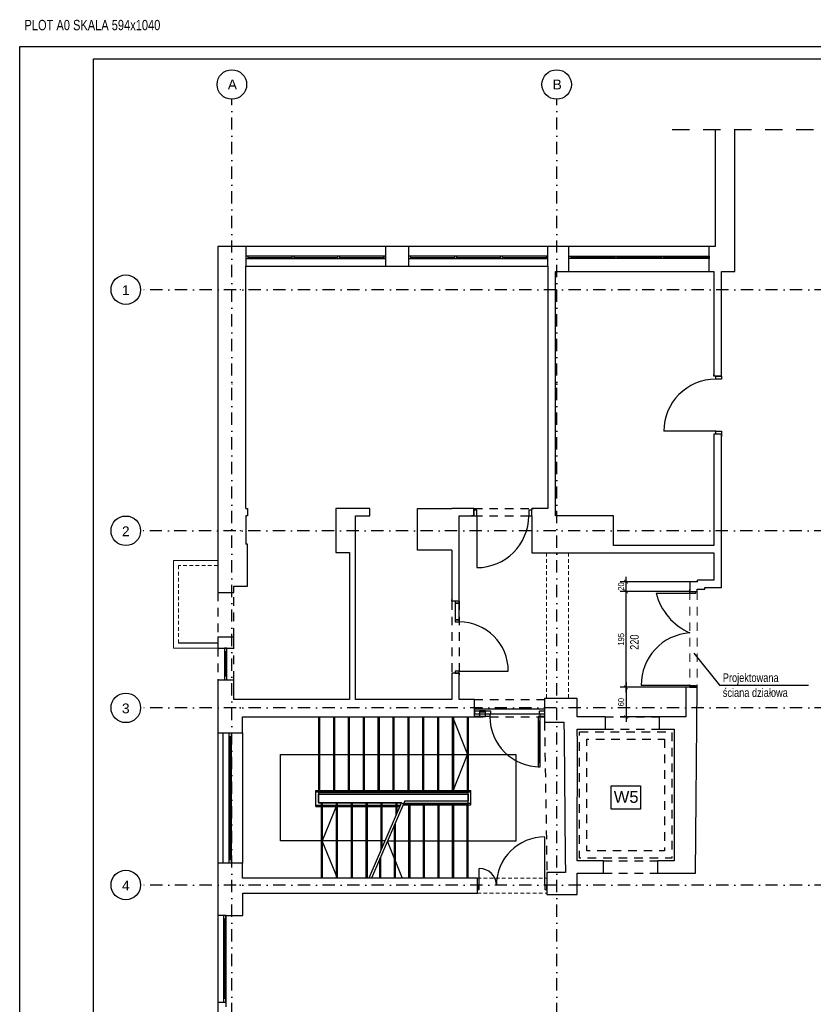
# Model space of a CAD drawing. Header units: metres. Extents: x -1557 to 3643, y -1033 to 1991.
# Tile 2 of 11: x -1557 to 56, y -10 to 1991. Entities that reach past the tile are written whole.
import ezdxf
from ezdxf.enums import TextEntityAlignment as Align

# ---------------------------------------------------------------- set-up
doc = ezdxf.new("R2010")
doc.units = ezdxf.units.M
doc.header["$LTSCALE"] = 50
doc.header["$MEASUREMENT"] = 0
for name, pattern in [('DASHDOTX2', [1, 0.5, -0.25, 0, -0.25]), ('DO', [1, 0.5, -0.24, 0.02, -0.24]), ('DP', [0.63, 0.35, -0.28]), ('Przer. długie kreski', [0.25, 0.15, -0.1])]:
    doc.linetypes.add(name, pattern=pattern)
for name, color, linetype in [('A_konstrukcja_', 7, 'Continuous'), ('A_osie', 7, 'Continuous'), ('A_ściany', 7, 'Continuous'), ('BS_lpd', 1, 'DP'), ('BS_ram', 2, 'Continuous'), ('BZ_odn', 1, 'Continuous'), ('BZ_osd', 1, 'DO'), ('BZ_txs', 2, 'Continuous'), ('BZ_wym', 1, 'Continuous'), ('k3_projektowane sciany', 2, 'Continuous'), ('k3_sciany istn', 1, 'DP')]:
    doc.layers.add(name, color=color, linetype=linetype)
doc.styles.add('BIKTS', font='bikromsw.shx', dxfattribs={"width": 0.8})
doc.styles.add('BIKWYM', font='bikromsw.shx', dxfattribs={"width": 0.8})
doc.styles.add('GENERATED_STYLE_1', font='arial.ttf')
doc.dimstyles.new('BZ_BGR_50', dxfattribs={"dimscale": 0.5, "dimtxt": 25, "dimasz": 1.666667, "dimexe": 0, "dimexo": 0, "dimgap": 0, "dimtad": 0, "dimdec": 1, "dimrnd": 0.5, "dimzin": 9, "dimdsep": 46, "dimtxsty": 'BIKWYM', "dimblk": 'NONE', "dimcen": 0, "dimse1": 1, "dimse2": 1, "dimclrd": 256, "dimclre": 256, "dimclrt": 7, "dimadec": 0, "dimazin": 0, "dimtfac": 0.033333, "dimtdec": 1, "dimtmove": 0, "dimatfit": 3, "dimldrblk": 'NONE', "dimfxl": 1, "dimtvp": 0.8, "dimtolj": 1, "dimarcsym": 0})
doc.dimstyles.new('BZ_KP_50', dxfattribs={"dimscale": 0.5, "dimtxt": 25, "dimasz": 16, "dimexe": 24, "dimexo": 0, "dimgap": 0, "dimtad": 0, "dimdec": 1, "dimrnd": 0.5, "dimzin": 9, "dimdsep": 46, "dimtxsty": 'BIKWYM', "dimblk": 'ARCHTICK', "dimblk1": 'ARCHTICK', "dimblk2": 'WYM-KP', "dimcen": 0, "dimdle": 20, "dimclrd": 256, "dimclre": 256, "dimclrt": 7, "dimadec": 0, "dimazin": 0, "dimtfac": 0.033333, "dimtdec": 1, "dimtmove": 0, "dimatfit": 3, "dimfxl": 1, "dimtvp": 0.8, "dimtfillclr": 256, "dimtolj": 1, "dimarcsym": 0})

# ---------------------------------------------------------------- blocks, each defined once
blk = doc.blocks.new('_ArchTick')
at = {"color": 0, "linetype": 'ByBlock', "const_width": 0.15}
blk.add_lwpolyline([(-0.5, -0.5), (0.5, 0.5)], dxfattribs=at)
blk = doc.blocks.new('*D235')
at = {"layer": 'BZ_wym', "lineweight": -2}
for p, q in [((-325, 644.1), (-325, 563.9)), ((-203.4, 634.1), (-337, 634.1)), ((-203.4, 573.9), (-337, 573.9))]:
    blk.add_line(p, q, dxfattribs=at)
at = {"layer": 'Defpoints', "color": 0}
for p in [(-203.4, 634.1), (-325, 573.9), (-203.4, 573.9)]:
    blk.add_point(p, dxfattribs=at)
at = {"layer": 'BZ_wym', "lineweight": -2, "xscale": 8, "yscale": 8, "zscale": 8}
for p, rotation in [((-325, 634.1), 90), ((-325, 573.9), 270)]:
    blk.add_blockref('_ArchTick', p, dxfattribs=dict(at, rotation=rotation))
at = {"layer": 'BZ_wym', "color": 7, "insert": (-335, 604), "char_height": 12.5, "attachment_point": 5, "rotation": 90, "style": 'BIKWYM'}
blk.add_mtext('\\A1;60', dxfattribs=at)
blk = doc.blocks.new('WYM-KP')
blk.add_hatch(color=256).paths.add_polyline_path([(-3, 0, 1), (3, 0, 1)])
blk.add_circle((0, 0), 3)
blk = doc.blocks.new('*D236')
at = {"layer": 'BZ_wym', "lineweight": -2}
for p, q in [((-195.4, 829.1), (-337, 829.1)), ((-325, 624.1), (-325, 839.1)), ((-203.4, 634.1), (-337, 634.1))]:
    blk.add_line(p, q, dxfattribs=at)
at = {"layer": 'Defpoints', "color": 0}
for p in [(-325, 829.1), (-195.4, 829.1), (-203.4, 634.1)]:
    blk.add_point(p, dxfattribs=at)
at = {"layer": 'BZ_wym', "lineweight": -2, "xscale": 8, "yscale": 8, "zscale": 8}
for p, rotation in [((-325, 829.1), 90), ((-325, 634.1), 270)]:
    blk.add_blockref('_ArchTick', p, dxfattribs=dict(at, rotation=rotation))
at = {"layer": 'BZ_wym', "color": 7, "insert": (-335, 731.6), "char_height": 12.5, "attachment_point": 5, "rotation": 90, "style": 'BIKWYM'}
blk.add_mtext('\\A1;195', dxfattribs=at)
blk = doc.blocks.new('*D237')
at = {"layer": 'BZ_wym', "lineweight": -2}
for p, q in [((-195.4, 848.8), (-337, 848.8)), ((-325, 819.1), (-325, 858.8)), ((-195.4, 829.1), (-337, 829.1))]:
    blk.add_line(p, q, dxfattribs=at)
at = {"layer": 'Defpoints', "color": 0}
for p in [(-325, 848.8), (-195.4, 848.8), (-195.4, 829.1)]:
    blk.add_point(p, dxfattribs=at)
at = {"layer": 'BZ_wym', "lineweight": -2, "xscale": 8, "yscale": 8, "zscale": 8}
for p, rotation in [((-325, 848.8), 90), ((-325, 829.1), 270)]:
    blk.add_blockref('_ArchTick', p, dxfattribs=dict(at, rotation=rotation))
at = {"layer": 'BZ_wym', "color": 7, "insert": (-335, 839), "char_height": 12.5, "attachment_point": 5, "rotation": 90, "style": 'BIKWYM'}
blk.add_mtext('\\A1;20', dxfattribs=at)
blk = doc.blocks.new('_None')
blk = doc.blocks.new('zw$2F13')
at = {"layer": 'k3_sciany istn', "linetype": 'Continuous'}
blk.add_lwpolyline([(4471.5, -5295), (3771.5, -5295), (3771.5, -4445), (4467.5, -4445)], dxfattribs=at)

msp = doc.modelspace()

# ---------------------------------------------------------------- linework, layer by layer
at = {"layer": 'A_konstrukcja_', "color": 1, "linetype": 'Przer. długie kreski', "lineweight": 13}
for p, q in [((-486.7, 907.4), (-486.7, 611.6)), ((-442.1, 907.4), (-442.1, 611.6))]:
    msp.add_line(p, q, dxfattribs=at)
at = {"layer": 'A_osie', "color": 18, "linetype": 'DASHDOTX2', "lineweight": 5}
for p in [(-1108.9, 1442.3), (-1108.9, 1442.3), (-1125.9, 1250.5), (-1125.9, 1250.5), (-1108.9, 952.3), (-1108.9, 952.3)]:
    msp.add_point(p, dxfattribs=at)
at = {"layer": 'A_ściany', "color": 1, "linetype": 'Continuous', "lineweight": 13}
for p, q in [((-1154.6, 892), (-1244.2, 892)), ((-1244.2, 714), (-1244.2, 892)), ((-1154.6, 714), (-1244.2, 714))]:
    msp.add_line(p, q, dxfattribs=at)
at = {"layer": 'A_ściany', "color": 1, "linetype": 'Przer. długie kreski', "lineweight": 13}
for p, q in [((-1154.6, 882), (-1234.2, 882)), ((-1234.2, 724), (-1234.2, 882)), ((-627.1, 245.9), (-485.7, 245.9)), ((-627.1, 215.9), (-485.7, 215.9))]:
    msp.add_line(p, q, dxfattribs=at)
at = {"layer": 'BS_lpd', "ltscale": 2}
msp.add_line((-231.1, 1767.8), (356.8, 1767.8), dxfattribs=at)
at = {"layer": 'BS_lpd'}
msp.add_lwpolyline([(-1097.2, 997.8), (-1094.1, 997.8), (-1094.1, 982.8), (-1097.2, 982.8)], dxfattribs=at)
at = {"layer": 'BS_ram', "color": 1}
msp.add_lwpolyline([(-1557, -1033.2), (-1557, 1936.8), (3643, 1936.8), (3643, -1033.2)], close=True, dxfattribs=at)
at = {"layer": 'BS_ram'}
msp.add_lwpolyline([(-1407, -1008.2), (-1407, 1911.8), (3618, 1911.8), (3618, -1008.2)], close=True, dxfattribs=at)
at = {"layer": 'BZ_osd'}
for p, q in [((-1125.9, -382.4), (-1125.9, 1829.4)), ((-465.9, -382.4), (-465.9, 1829.4)), ((2433.1, 1442.3), (-1311.5, 1442.3)), ((2432.1, 952.3), (-1311.5, 952.3)), ((2533.1, 592.3), (-1311.5, 592.3)), ((2533.1, 232.3), (-1311.5, 232.3))]:
    msp.add_line(p, q, dxfattribs=at)
at = {"layer": 'BZ_osd', "color": 7, "linetype": 'Continuous'}
for centre in [(-1125.9, 1859.4), (-465.9, 1859.4), (-1341.5, 1442.3), (-1341.5, 952.3), (-1341.5, 592.3), (-1341.5, 232.3)]:
    msp.add_circle(centre, 30, dxfattribs=at)
at = {"layer": 'k3_projektowane sciany', "color": 252, "linetype": 'Continuous'}
for p, q in [((-195.4, 825.1), (-263.9, 825.1)), ((-195.4, 829.1), (-195.4, 832.8)), ((-195.4, 829.1), (-195.4, 832.8)), ((-195.4, 829.1), (-183.9, 829.1)), ((-195.4, 825.1), (-195.4, 829.1)), ((-195.4, 829.1), (-183.9, 829.1)), ((-195.4, 829.1), (-183.9, 829.1)), ((-183.9, 825.1), (-195.4, 825.1)), ((-183.9, 829.1), (-183.9, 825.1)), ((-195.4, 638.1), (-294.2, 638.1)), ((-195.4, 634.1), (-195.4, 638.3)), ((-195.4, 634.1), (-195.4, 638.3)), ((-195.4, 634.1), (-195.4, 638.1)), ((-195.4, 638.1), (-183.9, 638.1)), ((-195.4, 634.1), (-183.9, 634.1)), ((-183.9, 634.1), (-195.4, 634.1)), ((-195.4, 634.1), (-183.9, 634.1)), ((-183.9, 638.1), (-183.9, 634.1))]:
    msp.add_line(p, q, dxfattribs=at)
at = {"layer": 'k3_projektowane sciany', "linetype": 'DP', "lineweight": 5}
for p, q in [((-195.4, 829.1), (-195.4, 634.1)), ((-180.4, 829.1), (-180.4, 634.1))]:
    msp.add_line(p, q, dxfattribs=at)
at = {"layer": 'k3_projektowane sciany', "color": 252, "linetype": 'Continuous', "flags": 128}
msp.add_lwpolyline([(-195.4, 634.1), (-195.4, 634.1)], dxfattribs=at)
at = {"layer": 'k3_projektowane sciany', "color": 252, "linetype": 'Continuous'}
for centre, radius, start, end in [((-147.1, 855.4), 120.6, 194.5251, 246.4066), ((-188.3, 639.2), 105.8, 93.7968, 180.6062)]:
    msp.add_arc(centre, radius, start, end, dxfattribs=at)
at = {"layer": 'k3_sciany istn', "linetype": 'Continuous'}
for p, q in [((-1097.2, 1530.4), (-1097.2, 1489.9)), ((-813.9, 1530.4), (-1097.2, 1530.4)), ((-813.9, 1530.4), (-813.9, 1489.9)), ((-766.9, 1530.4), (-766.9, 1489.9)), ((-483.6, 1530.4), (-766.9, 1530.4)), ((-441.4, 1479.2), (-441.4, 1530.4)), ((-155.8, 1530.4), (-441.4, 1530.4)), ((-155.8, 1479.2), (-155.8, 1530.4)), ((-813.9, 1510.4), (-1097.2, 1510.4)), ((-1097.2, 1510.4), (-1097.2, 1505.4)), ((-1097.2, 1505.4), (-813.9, 1505.4)), ((-1093.2, 1510.4), (-1093.2, 1505.4)), ((-1093.2, 1507.9), (-1004.1, 1507.9)), ((-1004.1, 1510.4), (-1004.1, 1505.4)), ((-1000.1, 1510.4), (-1000.1, 1505.4)), ((-1000.1, 1507.9), (-911, 1507.9)), ((-911, 1510.4), (-911, 1505.4)), ((-907, 1510.4), (-907, 1505.4)), ((-907, 1507.9), (-817.9, 1507.9)), ((-817.9, 1510.4), (-817.9, 1505.4)), ((-813.9, 1505.4), (-813.9, 1510.4)), ((-483.6, 1510.4), (-766.9, 1510.4)), ((-766.9, 1510.4), (-766.9, 1505.4)), ((-766.9, 1505.4), (-483.6, 1505.4)), ((-762.9, 1510.4), (-762.9, 1505.4)), ((-762.9, 1507.9), (-673.8, 1507.9)), ((-673.8, 1510.4), (-673.8, 1505.4)), ((-669.8, 1510.4), (-669.8, 1505.4)), ((-669.8, 1507.9), (-580.7, 1507.9)), ((-580.7, 1510.4), (-580.7, 1505.4)), ((-576.7, 1510.4), (-576.7, 1505.4)), ((-576.7, 1507.9), (-487.6, 1507.9)), ((-487.6, 1510.4), (-487.6, 1505.4)), ((-483.6, 1505.4), (-483.6, 1510.4)), ((-441.4, 1505.4), (-441.4, 1510.4)), ((-441.4, 1510.4), (-155.8, 1510.4)), ((-155.8, 1505.4), (-441.4, 1505.4)), ((-437.4, 1510.4), (-437.4, 1505.4)), ((-347.5, 1507.9), (-437.4, 1507.9)), ((-347.5, 1510.4), (-347.5, 1505.4)), ((-343.5, 1510.4), (-343.5, 1505.4)), ((-253.6, 1507.9), (-343.5, 1507.9)), ((-253.6, 1510.4), (-253.6, 1505.4)), ((-249.6, 1510.4), (-249.6, 1505.4)), ((-159.8, 1507.9), (-249.6, 1507.9)), ((-159.8, 1510.4), (-159.8, 1505.4)), ((-155.8, 1510.4), (-155.8, 1505.4)), ((-1097.2, 1489.9), (-813.9, 1489.9)), ((-766.9, 1489.9), (-483.6, 1489.9)), ((-441.4, 1479.2), (-155.8, 1479.2)), ((-146.3, 1266.3), (-146.3, 1270)), ((-146.3, 1266.3), (-146.3, 1270)), ((-142.8, 1266.3), (-146.3, 1266.3)), ((-142.8, 1266.3), (-146.3, 1266.3)), ((-131.3, 1266.3), (-142.8, 1266.3)), ((-142.8, 1260.3), (-142.8, 1266.3)), ((-142.8, 1266.3), (-131.3, 1266.3)), ((-131.3, 1266.3), (-142.8, 1266.3)), ((-131.3, 1266.3), (-131.3, 1271)), ((-131.3, 1266.3), (-131.3, 1271)), ((-131.3, 1266.3), (-131.3, 1260.3)), ((-131.3, 1260.3), (-142.8, 1260.3)), ((-142.8, 1154.8), (-248.3, 1154.8)), ((-146.3, 1148.8), (-146.3, 1145.1)), ((-142.8, 1148.8), (-146.3, 1148.8)), ((-142.8, 1148.8), (-146.3, 1148.8)), ((-146.3, 1148.8), (-146.3, 1145.1)), ((-142.8, 1148.8), (-142.8, 1154.8)), ((-142.8, 1154.8), (-131.3, 1154.8)), ((-131.3, 1148.8), (-142.8, 1148.8)), ((-131.3, 1148.8), (-142.8, 1148.8)), ((-131.3, 1148.8), (-142.8, 1148.8)), ((-131.3, 1154.8), (-131.3, 1148.8)), ((-131.3, 1148.8), (-131.3, 1144.1)), ((-131.3, 837), (-131.3, 1148.8)), ((-131.3, 1148.8), (-131.3, 1144.1)), ((-634.2, 982.8), (-638.9, 982.8)), ((-634.2, 982.8), (-638.9, 982.8)), ((-634.2, 997.8), (-637.9, 997.8)), ((-634.2, 997.8), (-637.9, 997.8)), ((-634.2, 994.3), (-634.2, 997.8)), ((-634.2, 994.3), (-634.2, 997.8)), ((-634.2, 982.8), (-634.2, 994.3)), ((-628.2, 994.3), (-634.2, 994.3)), ((-634.2, 994.3), (-634.2, 982.8)), ((-634.2, 982.8), (-634.2, 994.3)), ((-634.2, 982.8), (-628.2, 982.8)), ((-628.2, 982.8), (-628.2, 994.3)), ((-628.2, 982.8), (-628.2, 877.3)), ((-516.7, 994.3), (-522.7, 994.3)), ((-522.7, 994.3), (-522.7, 982.8)), ((-522.7, 982.8), (-516.7, 982.8)), ((-516.7, 997.8), (-513, 997.8)), ((-516.7, 994.3), (-516.7, 997.8)), ((-516.7, 994.3), (-516.7, 997.8)), ((-516.7, 997.8), (-513, 997.8)), ((-516.7, 982.8), (-516.7, 994.3)), ((-516.7, 982.8), (-516.7, 994.3)), ((-516.7, 982.8), (-516.7, 994.3)), ((-350.7, 982.8), (-468.6, 982.8)), ((-1094.1, 909.9), (-1094.1, 924.9)), ((-195.4, 848.8), (-195.4, 829.1)), ((-179.7, 848.8), (-179.7, 852)), ((-1154.2, 827), (-1122.2, 827)), ((-183.9, 829.1), (-180.4, 829.1)), ((-183.9, 829.1), (-180.4, 829.1)), ((-180.4, 829.1), (-180.4, 832.8)), ((-180.4, 829.1), (-180.4, 832.8)), ((-164.7, 833.8), (-164.7, 837)), ((-679.2, 809.2), (-679.2, 812.9)), ((-679.2, 809.2), (-679.2, 812.9)), ((-672.2, 809.2), (-679.2, 809.2)), ((-672.2, 809.2), (-679.2, 809.2)), ((-664.2, 809.2), (-672.2, 809.2)), ((-672.2, 809.2), (-672.2, 805.2)), ((-664.2, 809.2), (-672.2, 809.2)), ((-664.2, 809.2), (-672.2, 809.2)), ((-672.2, 805.2), (-664.2, 805.2)), ((-672.2, 805.2), (-672.2, 771.2)), ((-664.2, 805.2), (-672.2, 805.2)), ((-664.2, 809.2), (-664.2, 812.9)), ((-664.2, 809.2), (-664.2, 812.9)), ((-664.2, 805.2), (-664.2, 809.2)), ((-664.2, 771.2), (-664.2, 805.2)), ((-672.2, 771.2), (-672.2, 767.2)), ((-664.2, 771.2), (-672.2, 771.2)), ((-672.2, 771.2), (-664.2, 771.2)), ((-672.2, 767.2), (-664.2, 767.2)), ((-664.2, 767.2), (-664.2, 771.2)), ((-1154.6, 724), (-1234.2, 724)), ((-1154.2, 737), (-1122.2, 737)), ((-1154.2, 714), (-1122.2, 714)), ((-1136.2, 714), (-1141.2, 714)), ((-1141.2, 714), (-1141.2, 649.6)), ((-1136.2, 706.5), (-1141.2, 706.5)), ((-1138.7, 657.1), (-1138.7, 706.5)), ((-1136.2, 649.6), (-1136.2, 714)), ((-679.2, 663.2), (-679.2, 659.5)), ((-672.2, 663.2), (-679.2, 663.2)), ((-672.2, 663.2), (-679.2, 663.2)), ((-679.2, 663.2), (-679.2, 659.5)), ((-664.2, 667.2), (-672.2, 667.2)), ((-672.2, 667.2), (-672.2, 663.2)), ((-664.2, 663.2), (-672.2, 663.2)), ((-672.2, 663.2), (-664.2, 663.2)), ((-664.2, 663.2), (-672.2, 663.2)), ((-664.2, 663.2), (-664.2, 667.2)), ((-664.2, 667.2), (-564.2, 667.2)), ((-664.2, 663.2), (-664.2, 659.5)), ((-664.2, 663.2), (-664.2, 659.5)), ((-1154.2, 649.6), (-1122.2, 649.6)), ((-1136.2, 657.1), (-1141.2, 657.1)), ((-1141.2, 649.6), (-1136.2, 649.6)), ((-183.9, 634.1), (-180.4, 634.1)), ((-183.9, 634.1), (-180.4, 634.1)), ((-180.4, 634.1), (-180.4, 638.3)), ((-180.4, 634.1), (-180.4, 638.3)), ((-632.6, 590.1), (-632.6, 586.1)), ((-632.6, 590.1), (-490.7, 590.1)), ((-632.6, 586.1), (-632.6, 580.1)), ((-632.6, 586.1), (-622.6, 586.1)), ((-632.6, 574.6), (-632.6, 586.1)), ((-632.6, 586.1), (-632.6, 580.1)), ((-622.6, 586.1), (-622.6, 574.6)), ((-610.6, 586.1), (-622.6, 586.1)), ((-622.6, 586.1), (-622.6, 574.6)), ((-622.6, 584.3), (-610.6, 584.3)), ((-610.6, 574.6), (-610.6, 586.1)), ((-610.6, 586.1), (-600.6, 586.1)), ((-610.6, 574.6), (-610.6, 586.1)), ((-600.6, 586.1), (-600.6, 578.6)), ((-500.7, 578.6), (-500.7, 586.1)), ((-500.7, 586.1), (-490.7, 586.1)), ((-490.7, 590.1), (-490.7, 586.1)), ((-490.7, 586.1), (-490.7, 580.1)), ((-490.7, 586.1), (-490.7, 574.6)), ((-490.7, 586.1), (-490.7, 580.1)), ((-949.2, 398.8), (-949.2, 574.3)), ((-947.7, 574.3), (-947.7, 420.3)), ((-919, 420.3), (-919, 574.3)), ((-917.5, 574.3), (-917.5, 420.3)), ((-888.8, 420.3), (-888.8, 574.3)), ((-887.3, 574.3), (-887.3, 420.3)), ((-858.6, 420.3), (-858.6, 574.3)), ((-857.1, 574.3), (-857.1, 420.3)), ((-828.4, 420.3), (-828.4, 574.3)), ((-826.9, 574.3), (-826.9, 420.3)), ((-798.2, 420.3), (-798.2, 574.3)), ((-796.7, 574.3), (-796.7, 420.3)), ((-768, 420.3), (-768, 574.3)), ((-766.5, 574.3), (-766.5, 420.3)), ((-737.8, 420.3), (-737.8, 574.3)), ((-736.3, 574.3), (-736.3, 420.3)), ((-707.6, 420.3), (-707.6, 574.3)), ((-706.1, 574.3), (-706.1, 420.3)), ((-677.9, 574.3), (-647.2, 497.3)), ((-677.4, 420.3), (-677.4, 574.3)), ((-675.9, 574.3), (-675.9, 420.3)), ((-647.2, 420.3), (-647.2, 574.3)), ((-645.7, 574.3), (-645.7, 420.3)), ((-632.6, 580.1), (-490.7, 580.1)), ((-622.6, 574.6), (-632.6, 574.6)), ((-622.6, 574.6), (-610.6, 574.6)), ((-610.6, 574.6), (-622.6, 574.6)), ((-601.8, 574.6), (-610.6, 574.6)), ((-600.6, 578.6), (-601.8, 578.6)), ((-601.8, 578.6), (-601.8, 574.6)), ((-503.5, 574.6), (-503.5, 564.6)), ((-499.5, 574.6), (-503.5, 574.6)), ((-503.5, 564.6), (-503.5, 482.3)), ((-501.5, 564.6), (-503.5, 564.6)), ((-503.5, 564.6), (-499.5, 564.6)), ((-501.5, 564.6), (-501.5, 482.3)), ((-499.5, 564.6), (-501.5, 564.6)), ((-501.5, 482.3), (-501.5, 564.6)), ((-501.5, 482.3), (-501.5, 564.6)), ((-499.5, 578.6), (-500.7, 578.6)), ((-499.5, 574.6), (-499.5, 578.6)), ((-490.7, 574.6), (-499.5, 574.6)), ((-499.5, 564.6), (-499.5, 574.6)), ((-499.5, 482.3), (-499.5, 564.6)), ((-367.7, 573.9), (-367.7, 548.9)), ((-257.7, 573.9), (-257.7, 548.9)), ((-1154.6, 541.6), (-1154.6, 276.6)), ((-1144.6, 541.6), (-1144.6, 276.6)), ((-1144.6, 541.6), (-1104.2, 541.6)), ((-1131.6, 276.6), (-1131.6, 541.6)), ((-1126.6, 276.6), (-1126.6, 541.6)), ((-1104.2, 541.6), (-1104.2, 276.6)), ((-1131.6, 534.1), (-1126.6, 534.1)), ((-1130.1, 284.1), (-1130.1, 534.1)), ((-1128.1, 284.1), (-1128.1, 534.1)), ((-1027.2, 322.3), (-1027.2, 497.3)), ((-1027.2, 497.3), (-548.2, 497.3)), ((-677.9, 420.3), (-647.2, 497.3)), ((-548.2, 321.7), (-548.2, 497.3)), ((-503.5, 482.3), (-501.5, 482.3)), ((-499.5, 482.3), (-503.5, 482.3)), ((-503.5, 482.3), (-503.5, 472.3)), ((-501.5, 482.3), (-499.5, 482.3)), ((-499.5, 472.3), (-499.5, 482.3)), ((-503.5, 472.3), (-499.5, 472.3)), ((-955.2, 391.7), (-955.2, 424.6)), ((-955.2, 424.6), (-640.2, 424.6)), ((-955.2, 421.6), (-640.2, 421.6)), ((-646.2, 420.3), (-949.2, 420.3)), ((-646.2, 420.3), (-646.2, 245.9)), ((-640.2, 395.5), (-640.2, 424.6)), ((-950.2, 399.7), (-950.2, 416.6)), ((-950.2, 416.6), (-645.2, 416.6)), ((-774.6, 403.5), (-842.5, 245.9)), ((-774.6, 403.5), (-645.2, 403.5)), ((-645.2, 403.5), (-645.2, 416.6)), ((-955.2, 394.7), (-783.4, 394.7)), ((-955.2, 391.7), (-784.7, 391.7)), ((-950.2, 399.7), (-781.3, 399.7)), ((-781.7, 398.8), (-949.2, 398.8)), ((-943.7, 245.9), (-943.7, 398.8)), ((-942.2, 398.8), (-942.2, 245.9)), ((-911.6, 398.8), (-942.2, 322.3)), ((-913.4, 245.9), (-913.4, 398.8)), ((-911.9, 398.8), (-911.9, 245.9)), ((-883.1, 245.9), (-883.1, 398.8)), ((-881.6, 398.8), (-881.6, 245.9)), ((-852.8, 245.9), (-852.8, 398.8)), ((-851.3, 398.8), (-851.3, 245.9)), ((-781.3, 399.7), (-847.5, 245.9)), ((-822.5, 304.1), (-822.5, 398.8)), ((-821, 398.8), (-821, 307.6)), ((-792.2, 374.5), (-792.2, 398.8)), ((-790.7, 398.8), (-790.7, 377.9)), ((-778.1, 395.5), (-640.2, 395.5)), ((-646.2, 397.6), (-777.2, 397.6)), ((-776.8, 398.5), (-640.2, 398.5)), ((-766.1, 245.9), (-766.1, 397.6)), ((-764.6, 397.6), (-764.6, 245.9)), ((-736.5, 245.9), (-736.5, 397.6)), ((-735, 397.6), (-735, 245.9)), ((-706.9, 245.9), (-706.9, 397.6)), ((-705.4, 397.6), (-705.4, 245.9)), ((-677.3, 245.9), (-677.3, 397.6)), ((-675.8, 397.6), (-675.8, 245.9)), ((-647.7, 245.9), (-647.7, 397.6)), ((-795.7, 245.9), (-795.7, 354.7)), ((-794.2, 358.2), (-794.2, 245.9)), ((-814.6, 322.3), (-1027.2, 322.3)), ((-911.6, 245.9), (-942.2, 322.3)), ((-548.2, 321.7), (-809.9, 321.7)), ((-779.3, 245.3), (-809.9, 321.7)), ((-489.7, 231.4), (-489.7, 330.2)), ((-1131.6, 284.1), (-1126.6, 284.1)), ((-825.3, 245.9), (-825.3, 286)), ((-823.8, 289.5), (-823.8, 245.9)), ((-623.1, 231.4), (-623.1, 266)), ((-627.1, 231.4), (-627.1, 233.4)), ((-627.1, 231.4), (-627.1, 233.4)), ((-627.1, 223.4), (-627.1, 231.4)), ((-623.1, 231.4), (-627.1, 231.4)), ((-627.1, 231.4), (-627.1, 223.4)), ((-627.1, 223.4), (-627.1, 231.4)), ((-627.1, 223.4), (-623.1, 223.4)), ((-623.1, 223.4), (-623.1, 231.4)), ((-485.7, 231.4), (-489.7, 231.4)), ((-489.7, 231.4), (-489.7, 223.4)), ((-489.7, 223.4), (-485.7, 223.4)), ((-485.7, 231.4), (-485.7, 233.4)), ((-485.7, 231.4), (-485.7, 233.4)), ((-485.7, 223.4), (-485.7, 231.4)), ((-485.7, 223.4), (-485.7, 231.4)), ((-485.7, 223.4), (-485.7, 231.4)), ((-1154.2, 170.3), (-1154.2, -5.7)), ((-1138.2, 170.3), (-1143.2, 170.3)), ((-1143.2, 170.3), (-1143.2, -5.7)), ((-1138.2, 162.8), (-1143.2, 162.8)), ((-1140.7, 1.8), (-1140.7, 162.8)), ((-1138.2, -5.7), (-1138.2, 170.3)), ((-1137.2, -5.7), (-1137.2, 170.3)), ((-1138.2, 1.8), (-1143.2, 1.8)), ((-1154.2, -5.7), (-1137.2, -5.7)), ((-1143.2, -5.7), (-1138.2, -5.7))]:
    msp.add_line(p, q, dxfattribs=at)
at = {"layer": 'k3_sciany istn', "linetype": 'DP'}
for p, q in [((-634.2, 997.8), (-516.7, 997.8)), ((-634.2, 982.8), (-516.7, 982.8)), ((-1154.2, 827), (-1154.2, 737)), ((-1122.2, 737), (-1122.2, 827)), ((-679.2, 809.2), (-679.2, 663.2)), ((-664.2, 809.2), (-664.2, 663.2)), ((-1154.2, 714), (-1154.2, 649.6)), ((-1122.2, 649.6), (-1122.2, 714)), ((-633.2, 609.3), (-490.7, 609.3)), ((-633.2, 574.3), (-490.7, 574.3)), ((-490.7, 563.6), (-485.7, 257.5)), ((-367.7, 573.9), (-257.7, 573.9)), ((-367.7, 548.9), (-257.7, 548.9)), ((-370.8, 281.6), (-260.8, 281.6)), ((-370.8, 256.6), (-260.8, 256.6))]:
    msp.add_line(p, q, dxfattribs=at)
at = {"layer": 'k3_sciany istn', "linetype": 'Continuous', "flags": 128}
for points in [[(-144, 1767.8), (-144, 1530.4)], [(-104, 1479.2), (-104, 1767.8)], [(-1097.2, 1530.4), (-1154.2, 1530.4)], [(-1154.2, 1530.4), (-1154.2, 909.9)], [(-766.9, 1530.4), (-813.9, 1530.4)], [(-441.4, 1530.4), (-483.6, 1530.4)], [(-483.6, 1489.9), (-483.6, 1530.4)], [(-144, 1530.4), (-155.8, 1530.4)], [(-1097.2, 997.8), (-1097.2, 1489.9)], [(-813.9, 1489.9), (-766.9, 1489.9)], [(-483.6, 1489.9), (-483.6, 1479.2)], [(-483.6, 1479.2), (-483.6, 997.8)], [(-468.6, 1479.2), (-441.4, 1479.2)], [(-468.6, 982.8), (-468.6, 1479.2)], [(-155.8, 1479.2), (-146.3, 1479.2)], [(-146.3, 1479.2), (-146.3, 1266.3)], [(-131.3, 1479.2), (-104, 1479.2)], [(-131.3, 1266.3), (-131.3, 1479.2)], [(-146.3, 1148.8), (-146.3, 922.4)], [(-634.2, 997.8), (-679.2, 997.8)], [(-664.2, 809.2), (-664.2, 982.8)], [(-664.2, 982.8), (-634.2, 982.8)], [(-483.6, 997.8), (-516.7, 997.8)], [(-516.7, 982.8), (-516.7, 907.4)], [(-350.7, 922.4), (-350.7, 982.8)], [(-1094.1, 924.9), (-1097.2, 924.9)], [(-146.3, 922.4), (-350.7, 922.4)], [(-1154.2, 909.9), (-1154.2, 839.8)], [(-1094.1, 839.8), (-1094.1, 909.9)], [(-678.8, 912.8), (-679.2, 809.2)], [(-516.7, 907.4), (-146.3, 907.4)], [(-146.3, 907.4), (-146.3, 852)], [(-179.7, 848.8), (-195.4, 848.8)], [(-146.3, 852), (-179.7, 852)], [(-1154.2, 839.8), (-1154.2, 827)], [(-1122.2, 839.8), (-1094.1, 839.8)], [(-1122.2, 827), (-1122.2, 839.8)], [(-180.4, 829.1), (-180.4, 833.8)], [(-180.4, 833.8), (-164.7, 833.8)], [(-164.7, 837), (-131.3, 837)], [(-1154.2, 737), (-1154.2, 714)], [(-1122.2, 714), (-1122.2, 737)], [(-679.2, 663.2), (-679.2, 609.3)], [(-664.2, 609.3), (-664.2, 663.2)], [(-1154.2, 649.6), (-1154.2, 609.3)], [(-1122.2, 609.3), (-1122.2, 649.6)], [(-195.4, 634.1), (-203.4, 634.1)], [(-203.4, 634.1), (-203.4, 573.9)], [(-184.1, 256.6), (-180.4, 634.1)], [(-180.4, 634.1), (-180.4, 634.1)], [(-1154.6, 609.3), (-1154.6, 541.6)], [(-1154.2, 609.3), (-1154.6, 609.3)], [(-633.2, 609.3), (-664.2, 609.3)], [(-633.2, 574.3), (-633.2, 609.3)], [(-424.2, 611.6), (-490.7, 611.6)], [(-490.7, 611.6), (-490.7, 590.1)], [(-424.2, 573.9), (-424.2, 611.6)], [(-1104.2, 541.6), (-1104.2, 574.3)], [(-1104.2, 574.3), (-633.2, 574.3)], [(-490.7, 580.1), (-490.7, 563.6)], [(-490.7, 563.6), (-451.2, 563.6)], [(-451.2, 563.6), (-450.9, 534.3)], [(-412.2, 573.9), (-424.2, 573.9)], [(-367.7, 573.9), (-412.2, 573.9)], [(-226.9, 573.9), (-257.7, 573.9)], [(-203.4, 573.9), (-226.9, 573.9)], [(-1154.6, 541.6), (-1144.6, 541.6)], [(-424.2, 534.6), (-424.2, 548.9)], [(-424.2, 548.9), (-412.2, 548.9)], [(-412.2, 548.9), (-367.7, 548.9)], [(-257.7, 548.9), (-226.9, 548.9)], [(-226.9, 548.9), (-226.9, 281.6)], [(-450.9, 534.3), (-448.5, 289.6)], [(-424.5, 289.6), (-423.9, 534.6)], [(-448.5, 289.6), (-448.2, 257.5)], [(-424.1, 289.6), (-424.5, 289.6)], [(-424.1, 281.6), (-424.1, 289.6)], [(-414.4, 281.6), (-424.1, 281.6)], [(-370.8, 281.6), (-414.4, 281.6)], [(-370.8, 256.6), (-370.8, 281.6)], [(-226.9, 281.6), (-260.8, 281.6)], [(-260.8, 281.6), (-260.8, 256.6)], [(-1154.6, 276.6), (-1154.6, 215.9)], [(-1104.2, 276.6), (-1154.6, 276.6)], [(-1104.2, 245.9), (-1104.2, 276.6)], [(-627.1, 245.9), (-1104.2, 245.9)], [(-627.1, 215.9), (-627.1, 245.9)], [(-448.2, 257.5), (-485.7, 257.5)], [(-485.7, 257.5), (-485.7, 212.7)], [(-424.2, 212.7), (-424.1, 256.6)], [(-424.1, 256.6), (-414.4, 256.6)], [(-414.4, 256.6), (-370.8, 256.6)], [(-260.8, 256.6), (-226.9, 256.6)], [(-226.9, 256.6), (-184.1, 256.6)], [(-1154.6, 215.9), (-1154.2, 215.9)], [(-1154.2, 215.9), (-1154.2, 170.3)], [(-1103.8, 170.3), (-1103.8, 215.9)], [(-1103.8, 215.9), (-627.1, 215.9)], [(-485.7, 212.7), (-424.2, 212.7)], [(-1137.2, 170.3), (-1154.2, 170.3)], [(-1137.2, 170.3), (-1103.8, 170.3)], [(-1154.2, -5.7), (-1154.2, -35.5)], [(-1137.2, -15.2), (-1137.2, -5.7)]]:
    msp.add_lwpolyline(points, dxfattribs=at)
at = {"layer": 'k3_sciany istn', "linetype": 'Continuous'}
for points in [[(-679.2, 609.3), (-874.8, 609.3), (-874.8, 982.8), (-845.8, 982.8), (-845.8, 997.8), (-914.7, 997.8), (-914.8, 907.8), (-886.8, 907.8), (-886.8, 609.3), (-1122.2, 609.3)], [(-1097.2, 982.8), (-1097.2, 924.9)]]:
    msp.add_lwpolyline(points, dxfattribs=at)
at = {"layer": 'k3_sciany istn', "linetype": 'DP', "flags": 128}
for points in [[(-419.4, 543.9), (-231.9, 543.9), (-231.9, 286.6), (-419.4, 286.6)], [(-246.9, 528.9), (-246.9, 301.6), (-404.4, 301.6), (-404.4, 528.9)]]:
    msp.add_lwpolyline(points, close=True, dxfattribs=at)
at = {"layer": 'k3_sciany istn', "linetype": 'Continuous', "flags": 128}
for points in [[(-949.2, 420.3), (-646.2, 420.3), (-646.2, 397.6), (-777.2, 397.6), (-781.7, 398.8), (-949.2, 398.8)], [(-354.9, 433.9), (-295.5, 433.9), (-295.5, 386.2), (-354.9, 386.2)]]:
    msp.add_lwpolyline(points, close=True, dxfattribs=at)
at = {"layer": 'k3_sciany istn', "linetype": 'Continuous'}
for centre, radius, start, end in [((-142.8, 1154.8), 105.5, 90, 180), ((-628.2, 982.8), 105.5, 270, 0), ((-664.2, 667.2), 100, 0, 90), ((-499.5, 574.6), 102.3, 180, 270), ((-489.7, 231.4), 98.8, 90, 180), ((-623.1, 231.4), 34.6, 0, 90)]:
    msp.add_arc(centre, radius, start, end, dxfattribs=at)
for p in [(-465.9, 1250.5), (-465.9, 1250.5), (-1108.9, 592.3), (-1108.9, 592.3), (-1108.9, 232.3), (-1108.9, 232.3)]:
    msp.add_point(p, dxfattribs=at)

# ---------------------------------------------------------------- block references
at = {"layer": 'BS_lpd', "xscale": 0.1, "yscale": 0.1, "zscale": 0.1}
msp.add_blockref('zw$2F13', (-1125.9, 1442.3), dxfattribs=at)

# ---------------------------------------------------------------- texts
at = {"layer": 'BZ_osd', "color": 7, "linetype": 'Continuous', "style": 'GENERATED_STYLE_1'}
for tag, text, p in [('A', 'A', (-1124.8, 1859.4)), ('B', 'A', (-464.8, 1859.4)), ('1', '1', (-1341.5, 1441.2)), ('2', '2', (-1341.5, 951.2)), ('3', '1', (-1341.5, 591.2)), ('4', '1', (-1341.5, 231.2))]:
    msp.add_attdef(tag, text=text, height=20, dxfattribs=at).set_placement(p, align=Align.MIDDLE_CENTER)
at = {"layer": 'BZ_txs', "color": 3, "style": 'BIKTS', "width": 0.8}
msp.add_text('PLOT A0 SKALA 594x1040', height=21, dxfattribs=at).set_placement((-1547.3, 1969.7))
at = {"layer": 'BZ_txs', "style": 'BIKTS', "width": 0.8}
msp.add_text('220', height=17.5, rotation=90, dxfattribs=at).set_placement((-299.2, 710.2))
for s, p in [('Projektowana', (-128.4, 644.9)), ('ściana działowa', (-128.4, 614.5))]:
    msp.add_text(s, height=17.5, dxfattribs=at).set_placement(p)
at = {"layer": 'k3_sciany istn', "linetype": 'Continuous', "insert": (-349.9, 411.2), "char_height": 23.999, "attachment_point": 4, "style": 'GENERATED_STYLE_1'}
msp.add_mtext('\\A1;{\\fArial|b0|i0|c238|p38;W5}', dxfattribs=at)

# ---------------------------------------------------------------- dimensions: what is measured, and where the dimension line sits
at = {"layer": 'BZ_wym'}
for base, p1, p2, picture, middle in [((-325, 848.8), (-195.4, 829.1), (-195.4, 848.8), '*D237', (-335, 839)), ((-325, 829.1), (-203.4, 634.1), (-195.4, 829.1), '*D236', (-335, 731.6)), ((-325, 573.9), (-203.4, 634.1), (-203.4, 573.9), '*D235', (-335, 604))]:
    dim = msp.add_linear_dim(base=base, p1=p1, p2=p2, angle=90, dimstyle='BZ_KP_50', override={"dimdec": 0, "dimrnd": 1, "dimatfit": 1}, dxfattribs=at)
    dim.commit()
    dim.dimension.update_dxf_attribs({"geometry": picture, "text_midpoint": middle})

# ---------------------------------------------------------------- leaders
at = {"layer": 'BZ_odn'}
msp.add_leader([(-187.1, 703.6), (-135.4, 638.2), (45.9, 638.2)], dimstyle='BZ_BGR_50', dxfattribs=at)

doc.saveas('drawing.dxf')
